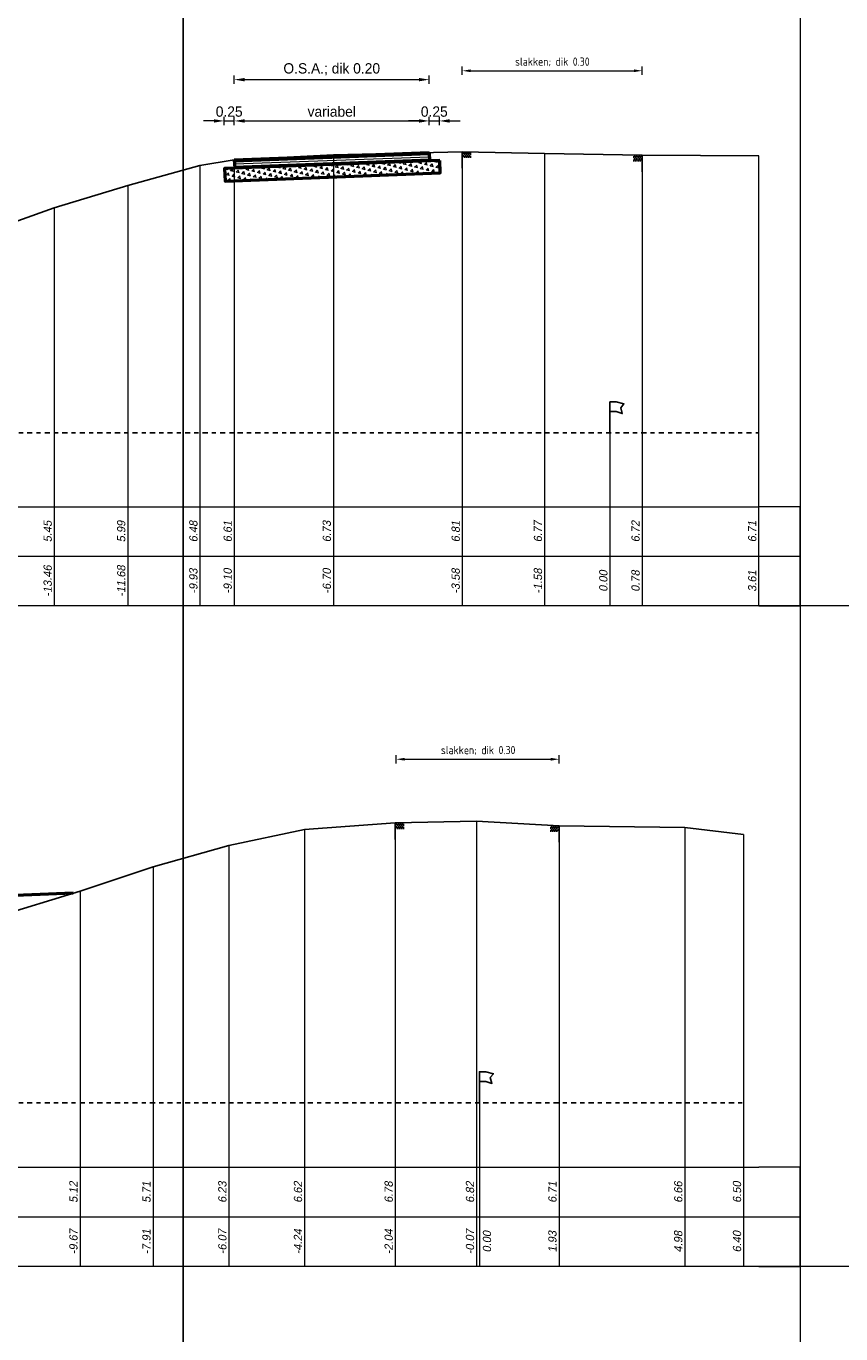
# Model space of a CAD drawing. Header units: metres. Extents: x 1155 to 1506, y 1546 to 1980.
# Tile 21 of 27: x 1289 to 1308, y 1867 to 1898. Entities that reach past the tile are written whole.
import ezdxf
from ezdxf.enums import TextEntityAlignment as Align

# ---------------------------------------------------------------- set-up
doc = ezdxf.new("R2010")
doc.units = ezdxf.units.M
doc.header["$LTSCALE"] = 0.1
doc.linetypes.add('NAP', pattern=[20, 12.5, -2.5, 2.5, -2.5])
for name, color, linetype in [('491', 7, 'Continuous'), ('492', 7, 'Continuous'), ('THEORETISCHE_NULLIJN', 255, 'Continuous')]:
    doc.layers.add(name, color=color, linetype=linetype)
for name, color, linetype, lineweight in [('DP-BS-Maatvoering', 2, 'Continuous', 0), ('DP-BS-Matenbalk_verlenglijnen', 253, 'Continuous', 0), ('DP-BS-profiel', 2, 'Continuous', 25), ('DP-Matenbalk', 1, 'Continuous', 18), ('DP-Matenbalk_bestaandehoogten', 6, 'Continuous', 25), ('DP-NAP-lijn', 6, 'NAP', 25), ('DP-NW-arcering_asfalt', 1, 'Continuous', 18), ('DP-NW-arcering_funderingslaag', 211, 'Continuous', 13), ('DP-NW-Maatvoering', 7, 'Continuous', 35), ('DP-NW-profiel', 4, 'Continuous', 50), ('DP-waterlijn', 1, 'Continuous', 13), ('DP-Waterlijn_tekst', 7, 'Continuous', 35)]:
    doc.layers.add(name, color=color, linetype=linetype, lineweight=lineweight)
doc.styles.add('bestomschr', font='isocp.shx', dxfattribs={"width": 0.96})
doc.styles.add('dp-besthgt', font='StagCAD.ttf', dxfattribs={"oblique": 10, "height": 0.2})
doc.styles.add('StagCAD', font='StagCAD.ttf')
doc.dimstyles.new('best-maatv', dxfattribs={"dimscale": 0.1, "dimtxt": 2, "dimasz": 2, "dimexe": 1, "dimexo": 0, "dimgap": 1, "dimtad": 1, "dimrnd": 0.001, "dimzin": 1, "dimdsep": 46, "dimtxsty": 'bestomschr', "dimcen": 0.09, "dimclrd": 212, "dimclre": 212, "dimclrt": 2, "dimazin": 0, "dimtfac": 1, "dimtix": 1, "dimtmove": 0, "dimatfit": 3, "dimfxl": 1, "dimfxlon": 1, "dimtvp": 0.83, "dimtolj": 1, "dimtzin": 0, "dimlwd": 9, "dimlwe": 9, "dimarcsym": 0})
doc.dimstyles.new('GM-maatvoering', dxfattribs={"dimtxt": 2.5, "dimasz": 2.5, "dimexe": 1, "dimexo": 0, "dimgap": 1, "dimtad": 1, "dimrnd": 0.001, "dimzin": 1, "dimdsep": 46, "dimtxsty": 'StagCAD', "dimcen": 0.09, "dimclrd": 1, "dimclre": 1, "dimclrt": 7, "dimazin": 0, "dimtfac": 1, "dimtix": 1, "dimtmove": 0, "dimatfit": 3, "dimfxl": 1, "dimfxlon": 1, "dimtvp": 0.83, "dimtolj": 1, "dimtzin": 0, "dimlwd": 15, "dimlwe": 15, "dimarcsym": 0})

# ---------------------------------------------------------------- blocks, each defined once
blk = doc.blocks.new('PROF_HALF_R', base_point=(-60, -1512.88))
at = {"layer": '492'}
for points in [[(-60.07, -1512.88, 0), (-60.07, -1512.9, 0)], [(-60.05, -1512.88, 0), (-60.05, -1512.9, 0)], [(-60.03, -1512.88, 0), (-60.03, -1512.9, 0)], [(-60.01, -1512.88, 0), (-60.01, -1512.9, 0)], [(-60, -1513.04, 0), (-60, -1512.88, 0)], [(-60.08, -1512.89, 0), (-60.08, -1512.91, 0)], [(-60.08, -1512.92, 0), (-60.08, -1512.94, 0)], [(-60.07, -1512.91, 0), (-60.07, -1512.93, 0)], [(-60.06, -1512.89, 0), (-60.06, -1512.91, 0)], [(-60.06, -1512.92, 0), (-60.06, -1512.94, 0)], [(-60.05, -1512.91, 0), (-60.05, -1512.93, 0)], [(-60.04, -1512.89, 0), (-60.04, -1512.91, 0)], [(-60.04, -1512.92, 0), (-60.04, -1512.94, 0)], [(-60.03, -1512.91, 0), (-60.03, -1512.93, 0)], [(-60.02, -1512.89, 0), (-60.02, -1512.91, 0)], [(-60.02, -1512.92, 0), (-60.02, -1512.94, 0)], [(-60.01, -1512.91, 0), (-60.01, -1512.93, 0)]]:
    blk.add_polyline3d(points, dxfattribs=at)
blk = doc.blocks.new('PROF_HALF_L', base_point=(-60, -1512.88))
at = {"layer": '491'}
for points in [[(-60, -1512.88, 0), (-60, -1513.04, 0)], [(-59.99, -1512.88, 0), (-59.99, -1512.9, 0)], [(-59.97, -1512.88, 0), (-59.97, -1512.9, 0)], [(-59.95, -1512.88, 0), (-59.95, -1512.9, 0)], [(-59.93, -1512.88, 0), (-59.93, -1512.9, 0)], [(-59.99, -1512.91, 0), (-59.99, -1512.93, 0)], [(-59.98, -1512.89, 0), (-59.98, -1512.91, 0)], [(-59.98, -1512.92, 0), (-59.98, -1512.94, 0)], [(-59.97, -1512.91, 0), (-59.97, -1512.93, 0)], [(-59.96, -1512.89, 0), (-59.96, -1512.91, 0)], [(-59.96, -1512.92, 0), (-59.96, -1512.94, 0)], [(-59.95, -1512.91, 0), (-59.95, -1512.93, 0)], [(-59.94, -1512.89, 0), (-59.94, -1512.91, 0)], [(-59.94, -1512.92, 0), (-59.94, -1512.94, 0)], [(-59.93, -1512.91, 0), (-59.93, -1512.93, 0)], [(-59.92, -1512.89, 0), (-59.92, -1512.91, 0)], [(-59.92, -1512.92, 0), (-59.92, -1512.94, 0)]]:
    blk.add_polyline3d(points, dxfattribs=at)
blk = doc.blocks.new('*D117')
at = {"layer": 'Defpoints', "color": 0, "transparency": 16777216}
for p in [(1303.673, 1897.109), (1299.316, 1895.148), (1303.673, 1895)]:
    blk.add_point(p, dxfattribs=at)
at = {"layer": 'DP-BS-Maatvoering', "color": 212, "lineweight": 9, "transparency": 16777216}
for p, q in [((1299.316, 1897.009), (1299.316, 1897.209)), ((1303.673, 1897.009), (1303.673, 1897.209)), ((1299.516, 1897.109), (1303.473, 1897.109))]:
    blk.add_line(p, q, dxfattribs=at)
at = {"layer": 'DP-BS-Maatvoering', "color": 212, "transparency": 16777216}
for points in [[(1299.516, 1897.142), (1299.516, 1897.075), (1299.316, 1897.109)], [(1303.473, 1897.142), (1303.473, 1897.075), (1303.673, 1897.109)]]:
    blk.add_solid(points, dxfattribs=at)
at = {"layer": 'DP-BS-Maatvoering', "color": 2, "transparency": 16777216, "insert": (1301.499, 1897.323), "char_height": 0.2, "attachment_point": 5, "style": 'bestomschr'}
blk.add_mtext('\\A1;slakken; dik 0.30', dxfattribs=at)
blk = doc.blocks.new('*D66')
at = {"layer": 'Defpoints', "color": 0, "transparency": 16777216}
for p in [(1301.66, 1880.434), (1297.718, 1878.891), (1301.66, 1878.825)]:
    blk.add_point(p, dxfattribs=at)
at = {"layer": 'DP-BS-Maatvoering', "color": 212, "lineweight": 9, "transparency": 16777216}
for p, q in [((1297.718, 1880.334), (1297.718, 1880.534)), ((1297.918, 1880.434), (1301.46, 1880.434)), ((1301.66, 1880.334), (1301.66, 1880.534))]:
    blk.add_line(p, q, dxfattribs=at)
at = {"layer": 'DP-BS-Maatvoering', "color": 212, "transparency": 16777216}
for points in [[(1297.918, 1880.468), (1297.918, 1880.401), (1297.718, 1880.434)], [(1301.46, 1880.468), (1301.46, 1880.401), (1301.66, 1880.434)]]:
    blk.add_solid(points, dxfattribs=at)
at = {"layer": 'DP-BS-Maatvoering', "color": 2, "transparency": 16777216, "insert": (1299.701, 1880.649), "char_height": 0.2, "attachment_point": 5, "style": 'bestomschr'}
blk.add_mtext('\\A1;slakken; dik 0.30', dxfattribs=at)
blk = doc.blocks.new('131', base_point=(1177.325884, 0))
at = {"layer": 'THEORETISCHE_NULLIJN'}
blk.add_lwpolyline([(1177.325884, 0), (1177.325884, 0.5), (1177.450884, 0.5), (1177.607134, 0.46875), (1177.544634, 0.40625), (1177.575884, 0.3125), (1177.450884, 0.34375), (1177.325884, 0.34375)], dxfattribs=at)
blk = doc.blocks.new('*U39')
at = {"layer": 'DP-NAP-lijn'}
blk.add_line((0, 0), (547, 0), dxfattribs=at)
at = {"layer": 'DP-waterlijn'}
for p, q in [((0, 16.5), (187.4, 16.5)), ((3.38, 15.8), (5.63, 15.8)), ((4.71, 15.1), (6.95, 15.1)), ((6.33, 15.8), (11.56, 15.8)), ((8.57, 14.4), (6.38, 14.4)), ((8.25, 15.1), (12.51, 15.1)), ((9.6, 13.7), (12.74, 13.7)), ((15.31, 14.4), (10.04, 14.4)), ((12.73, 15.8), (19.08, 15.8)), ((13.84, 15.1), (17.21, 15.1))]:
    blk.add_line(p, q, dxfattribs=at)
at = {"layer": 'DP-NAP-lijn', "style": 'StagCAD'}
blk.add_text('NAP', height=2.5, dxfattribs=at).set_placement((0, 1))
blk.add_attdef('NAPLIJN', (6.25, 1), '', height=2.5, dxfattribs=at)
at = {"layer": 'DP-Waterlijn_tekst', "style": 'StagCAD'}
blk.add_attdef('WP', text='', height=2.5, dxfattribs=at).set_placement((11.17, 16.5), align=Align.BOTTOM_CENTER)
blk = doc.blocks.new('*U38')
at = {"layer": 'DP-NAP-lijn'}
blk.add_line((0, 0), (543.31, 0), dxfattribs=at)
at = {"layer": 'DP-waterlijn'}
for p, q in [((0, 16.5), (153.65, 16.5)), ((3.38, 15.8), (5.63, 15.8)), ((4.71, 15.1), (6.95, 15.1)), ((6.33, 15.8), (11.56, 15.8)), ((8.57, 14.4), (6.38, 14.4)), ((8.25, 15.1), (12.51, 15.1)), ((9.6, 13.7), (12.74, 13.7)), ((15.31, 14.4), (10.04, 14.4)), ((12.73, 15.8), (19.08, 15.8)), ((13.84, 15.1), (17.21, 15.1))]:
    blk.add_line(p, q, dxfattribs=at)
at = {"layer": 'DP-NAP-lijn', "style": 'StagCAD'}
blk.add_text('NAP', height=2.5, dxfattribs=at).set_placement((0, 1))
blk.add_attdef('NAPLIJN', (6.25, 1), '', height=2.5, dxfattribs=at)
at = {"layer": 'DP-Waterlijn_tekst', "style": 'StagCAD'}
blk.add_attdef('WP', text='', height=2.5, dxfattribs=at).set_placement((11.17, 16.5), align=Align.BOTTOM_CENTER)
blk = doc.blocks.new('*D58')
at = {"layer": 'Defpoints', "color": 0, "transparency": 16777216}
for p in [(1298.516, 1895.894), (1293.793, 1894.951), (1298.516, 1895.128)]:
    blk.add_point(p, dxfattribs=at)
at = {"layer": 'DP-NW-Maatvoering', "color": 1, "lineweight": 15, "transparency": 16777216}
for p, q in [((1293.793, 1895.794), (1293.793, 1895.994)), ((1294.043, 1895.894), (1298.266, 1895.894)), ((1298.516, 1895.794), (1298.516, 1895.994))]:
    blk.add_line(p, q, dxfattribs=at)
at = {"layer": 'DP-NW-Maatvoering', "color": 1, "transparency": 16777216}
for points in [[(1294.043, 1895.935), (1294.043, 1895.852), (1293.793, 1895.894)], [(1298.266, 1895.935), (1298.266, 1895.852), (1298.516, 1895.894)]]:
    blk.add_solid(points, dxfattribs=at)
at = {"layer": 'DP-NW-Maatvoering', "color": 7, "transparency": 16777216, "insert": (1296.154, 1896.119), "char_height": 0.25, "attachment_point": 5, "style": 'StagCAD'}
blk.add_mtext('\\A1;variabel', dxfattribs=at)
blk = doc.blocks.new('*D59')
at = {"layer": 'Defpoints', "color": 0, "transparency": 16777216}
for p in [(1298.761, 1895.894), (1298.516, 1895.128), (1298.761, 1894.935)]:
    blk.add_point(p, dxfattribs=at)
at = {"layer": 'DP-NW-Maatvoering', "color": 1, "lineweight": 15, "transparency": 16777216}
for p, q in [((1298.266, 1895.894), (1298.016, 1895.894)), ((1298.516, 1895.794), (1298.516, 1895.994)), ((1298.516, 1895.894), (1298.761, 1895.894)), ((1298.761, 1895.794), (1298.761, 1895.994)), ((1299.011, 1895.894), (1299.261, 1895.894))]:
    blk.add_line(p, q, dxfattribs=at)
at = {"layer": 'DP-NW-Maatvoering', "color": 1, "transparency": 16777216}
for points in [[(1298.266, 1895.935), (1298.266, 1895.852), (1298.516, 1895.894)], [(1299.011, 1895.935), (1299.011, 1895.852), (1298.761, 1895.894)]]:
    blk.add_solid(points, dxfattribs=at)
at = {"layer": 'DP-NW-Maatvoering', "color": 7, "transparency": 16777216, "insert": (1298.638, 1896.119), "char_height": 0.25, "attachment_point": 5, "style": 'StagCAD'}
blk.add_mtext('\\A1;0.25', dxfattribs=at)
blk = doc.blocks.new('*D60')
at = {"layer": 'Defpoints', "color": 0, "transparency": 16777216}
for p in [(1293.793, 1895.894), (1293.793, 1894.913), (1293.548, 1894.756)]:
    blk.add_point(p, dxfattribs=at)
at = {"layer": 'DP-NW-Maatvoering', "color": 1, "lineweight": 15, "transparency": 16777216}
for p, q in [((1293.298, 1895.894), (1293.048, 1895.894)), ((1293.548, 1895.794), (1293.548, 1895.994)), ((1293.548, 1895.894), (1293.793, 1895.894)), ((1293.793, 1895.794), (1293.793, 1895.994)), ((1294.043, 1895.894), (1294.293, 1895.894))]:
    blk.add_line(p, q, dxfattribs=at)
at = {"layer": 'DP-NW-Maatvoering', "color": 1, "transparency": 16777216}
for points in [[(1293.298, 1895.935), (1293.298, 1895.852), (1293.548, 1895.894)], [(1294.043, 1895.935), (1294.043, 1895.852), (1293.793, 1895.894)]]:
    blk.add_solid(points, dxfattribs=at)
at = {"layer": 'DP-NW-Maatvoering', "color": 7, "transparency": 16777216, "insert": (1293.67, 1896.119), "char_height": 0.25, "attachment_point": 5, "style": 'StagCAD'}
blk.add_mtext('\\A1;0.25', dxfattribs=at)
blk = doc.blocks.new('*D61')
at = {"layer": 'Defpoints', "color": 0, "transparency": 16777216}
for p in [(1298.516, 1896.894), (1293.793, 1894.951), (1298.516, 1895.128)]:
    blk.add_point(p, dxfattribs=at)
at = {"layer": 'DP-NW-Maatvoering', "color": 1, "lineweight": 15, "transparency": 16777216}
for p, q in [((1293.793, 1896.794), (1293.793, 1896.994)), ((1294.043, 1896.894), (1298.266, 1896.894)), ((1298.516, 1896.794), (1298.516, 1896.994))]:
    blk.add_line(p, q, dxfattribs=at)
at = {"layer": 'DP-NW-Maatvoering', "color": 1, "transparency": 16777216}
for points in [[(1294.043, 1896.935), (1294.043, 1896.852), (1293.793, 1896.894)], [(1298.266, 1896.935), (1298.266, 1896.852), (1298.516, 1896.894)]]:
    blk.add_solid(points, dxfattribs=at)
at = {"layer": 'DP-NW-Maatvoering', "color": 7, "transparency": 16777216, "insert": (1296.154, 1897.144), "char_height": 0.25, "attachment_point": 5, "style": 'StagCAD'}
blk.add_mtext('\\A1;O.S.A.; dik 0.20 ', dxfattribs=at)

msp = doc.modelspace()

# ---------------------------------------------------------------- hatches: boundary and pattern name
at = {"layer": 'DP-NW-arcering_funderingslaag'}
h = msp.add_hatch(dxfattribs=at)
h.set_pattern_fill('TRIANG', color=256, scale=0.015, angle=45)
h.paths.add_polyline_path([(1298.771, 1894.934), (1293.555, 1894.738), (1293.57, 1894.439), (1298.778, 1894.634)])

# ---------------------------------------------------------------- linework, layer by layer
at = {"layer": 'Defpoints', "color": 5}
msp.add_lwpolyline([(1292.557, 1545.747), (1292.557, 1980.151)], dxfattribs=at)
at = {"layer": 'Defpoints', "color": 143, "lineweight": 0, "ltscale": 5, "flags": 128}
msp.add_lwpolyline([(1251.8, 1898.59), (1307.5, 1898.59), (1307.5, 1834.591), (1251.8, 1834.591)], close=True, dxfattribs=at)
at = {"layer": 'Defpoints', "color": 250, "lineweight": 0}
for points in [[(1339.966, 1884.151), (1208.8, 1884.151)], [(1339.966, 1868.151), (1208.8, 1868.151)]]:
    msp.add_lwpolyline(points, dxfattribs=at)
at = {"layer": 'DP-BS-Matenbalk_verlenglijnen'}
for points in [[(1293.793, 1894.951), (1293.793, 1884.151)], [(1296.194, 1895.073), (1296.194, 1884.151)], [(1299.316, 1895.148), (1299.316, 1884.151)], [(1301.309, 1895.106), (1301.309, 1884.151)], [(1303.673, 1895.063), (1303.673, 1884.151)], [(1306.5, 1884.151), (1306.5, 1895.048)], [(1292.962, 1894.817), (1292.962, 1884.151)], [(1291.214, 1894.331), (1291.214, 1884.151)], [(1289.432, 1893.787), (1289.432, 1884.151)], [(1302.893, 1888.339), (1302.893, 1884.151)], [(1297.693, 1878.891), (1297.693, 1868.151)], [(1299.663, 1878.938), (1299.663, 1868.151)], [(1301.66, 1878.825), (1301.66, 1868.151)], [(1304.708, 1878.78), (1304.708, 1868.151)], [(1295.496, 1878.735), (1295.496, 1868.151)], [(1306.131, 1878.615), (1306.131, 1868.151)], [(1293.664, 1878.343), (1293.664, 1868.151)], [(1291.826, 1877.826), (1291.826, 1868.151)], [(1290.057, 1877.238), (1290.057, 1868.151)], [(1299.733, 1872.115), (1299.733, 1868.151)]]:
    msp.add_lwpolyline(points, dxfattribs=at)
at = {"layer": 'DP-BS-profiel'}
for points in [[(1306.5, 1895.048), (1303.673, 1895.063), (1301.309, 1895.106), (1299.316, 1895.148), (1296.194, 1895.073), (1293.793, 1894.951), (1292.962, 1894.817), (1291.214, 1894.331), (1289.432, 1893.787), (1287.549, 1893.117)], [(1306.131, 1878.615), (1304.708, 1878.78), (1301.66, 1878.825), (1299.663, 1878.938), (1297.693, 1878.891), (1295.496, 1878.735), (1293.664, 1878.343), (1291.826, 1877.826), (1290.057, 1877.238), (1287.994, 1876.606), (1286.241, 1876.397), (1284.429, 1876.323), (1281.31, 1876.199), (1281.244, 1875.955)]]:
    msp.add_lwpolyline(points, dxfattribs=at)
at = {"layer": 'DP-Matenbalk'}
for points in [[(1257.8, 1886.551), (1306.5, 1886.551)], [(1306.5, 1884.151), (1307.5, 1884.151), (1307.5, 1886.551), (1306.5, 1886.551)], [(1257.8, 1885.351), (1306.5, 1885.351)], [(1306.5, 1885.351), (1307.5, 1885.351)], [(1306.5, 1884.151), (1257.8, 1884.151)], [(1257.8, 1870.551), (1306.5, 1870.551)], [(1306.5, 1868.151), (1307.5, 1868.151), (1307.5, 1870.551), (1306.5, 1870.551)], [(1257.8, 1869.351), (1306.5, 1869.351)], [(1306.5, 1869.351), (1307.5, 1869.351)], [(1306.5, 1868.151), (1257.8, 1868.151)]]:
    msp.add_lwpolyline(points, dxfattribs=at)
at = {"layer": 'DP-NW-arcering_asfalt'}
for points in [[(1293.796, 1894.901), (1298.517, 1895.078)], [(1293.798, 1894.851), (1298.518, 1895.028)], [(1293.801, 1894.801), (1298.519, 1894.978)]]:
    msp.add_lwpolyline(points, dxfattribs=at)
at = {"layer": 'DP-NW-profiel'}
msp.add_lwpolyline([(1298.771, 1894.934), (1293.555, 1894.738), (1293.57, 1894.439), (1298.778, 1894.634)], close=True, dxfattribs=at)
for points in [[(1293.793, 1894.951), (1298.516, 1895.128)], [(1293.793, 1894.951), (1293.803, 1894.748)], [(1298.516, 1895.128), (1298.52, 1894.924)], [(1289.893, 1877.187), (1286.077, 1877.035)]]:
    msp.add_lwpolyline(points, dxfattribs=at)

# ---------------------------------------------------------------- block references
at = {"layer": '491', "xscale": -2.5, "yscale": 2.5, "zscale": 2.5}
for p in [(1303.673, 1895.063), (1301.66, 1878.825)]:
    msp.add_blockref('PROF_HALF_L', p, dxfattribs=at)
at = {"layer": '492', "xscale": -2.5, "yscale": 2.5, "zscale": 2.5}
for p in [(1299.316, 1895.148), (1297.693, 1878.891)]:
    msp.add_blockref('PROF_HALF_R', p, dxfattribs=at)
at = {"layer": 'DP-NAP-lijn', "xscale": 0.1, "yscale": 0.1, "zscale": 0.1}
for name, p in [('*U39', (1251.8, 1888.339)), ('*U38', (1251.8, 1872.115))]:
    msp.add_blockref(name, p, dxfattribs=at).add_auto_attribs({'WP': 'G.H.W.=+1.65', 'NAPLIJN': '=0.00'})
at = {"layer": 'THEORETISCHE_NULLIJN', "xscale": 1.199999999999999, "yscale": 1.5, "zscale": 1.199999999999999}
for p in [(1302.893, 1888.339), (1299.733, 1872.115)]:
    msp.add_blockref('131', p, dxfattribs=at)

# ---------------------------------------------------------------- texts
at = {"layer": 'DP-Matenbalk_bestaandehoogten', "style": 'dp-besthgt', "oblique": 10}
for s, p in [('5.45', (1289.432, 1885.951)), ('5.99', (1291.214, 1885.951)), ('6.48', (1292.962, 1885.951)), ('6.61', (1293.793, 1885.951)), ('6.73', (1296.194, 1885.951)), ('6.81', (1299.316, 1885.951)), ('6.77', (1301.309, 1885.951)), ('6.72', (1303.673, 1885.951)), ('6.71', (1306.5, 1885.951)), ('-13.46', (1289.432, 1884.751)), ('-11.68', (1291.214, 1884.751)), ('-9.93', (1292.962, 1884.751)), ('-9.10', (1293.793, 1884.751)), ('-6.70', (1296.194, 1884.751)), ('-3.58', (1299.316, 1884.751)), ('-1.58', (1301.309, 1884.751)), ('0.00', (1302.893, 1884.751)), ('0.78', (1303.673, 1884.751)), ('3.61', (1306.5, 1884.751)), ('5.12', (1290.057, 1869.951)), ('6.62', (1295.496, 1869.951)), ('6.78', (1297.693, 1869.951)), ('6.82', (1299.663, 1869.951)), ('6.66', (1304.708, 1869.951)), ('6.50', (1306.131, 1869.951)), ('5.71', (1291.826, 1869.951)), ('6.23', (1293.664, 1869.951)), ('6.71', (1301.66, 1869.951)), ('-9.67', (1290.057, 1868.751)), ('-7.91', (1291.826, 1868.751)), ('-6.07', (1293.664, 1868.751)), ('-4.24', (1295.496, 1868.751)), ('-2.04', (1297.693, 1868.751)), ('-0.07', (1299.663, 1868.751)), ('0.00', (1300.074, 1868.751)), ('1.93', (1301.66, 1868.751)), ('4.98', (1304.708, 1868.751)), ('6.40', (1306.131, 1868.751))]:
    msp.add_text(s, height=0.2, rotation=90, dxfattribs=at).set_placement(p, align=Align.BOTTOM_CENTER)

# ---------------------------------------------------------------- dimensions: what is measured, and where the dimension line sits
at = {"layer": 'DP-BS-Maatvoering'}
for base, p1, p2, picture, middle in [((1303.673, 1897.109), (1299.316, 1895.148), (1303.673, 1895), '*D117', (1301.499, 1897.109)), ((1301.66, 1880.434), (1297.718, 1878.891), (1301.66, 1878.825), '*D66', (1299.701, 1880.434))]:
    dim = msp.add_linear_dim(base=base, p1=p1, p2=p2, text='slakken; dik 0.30', dimstyle='best-maatv', dxfattribs=at)
    dim.commit()
    dim.dimension.update_dxf_attribs({"geometry": picture, "text_midpoint": middle, "dimtype": 160})
at = {"layer": 'DP-NW-Maatvoering'}
for base, text, picture, middle in [((1298.516, 1896.894), 'O.S.A.; dik 0.20 ', '*D61', (1296.154, 1897.144)), ((1298.516, 1895.894), 'variabel', '*D58', (1296.154, 1896.119))]:
    dim = msp.add_linear_dim(base=base, p1=(1293.793, 1894.951), p2=(1298.516, 1895.128), text=text, dimstyle='GM-maatvoering', dxfattribs=at)
    dim.commit()
    dim.dimension.update_dxf_attribs({"geometry": picture, "text_midpoint": middle})
for base, p1, p2, picture, middle in [((1293.793, 1895.8936), (1293.5477, 1894.7564), (1293.793, 1894.9127), '*D60', (1293.6704, 1896.1186)), ((1298.7609, 1895.8936), (1298.5156, 1895.1283), (1298.7609, 1894.9346), '*D59', (1298.6382, 1896.1186))]:
    dim = msp.add_linear_dim(base=base, p1=p1, p2=p2, dimstyle='GM-maatvoering', dxfattribs=at)
    dim.commit()
    dim.dimension.update_dxf_attribs({"geometry": picture, "text_midpoint": middle})

doc.saveas('drawing.dxf')
